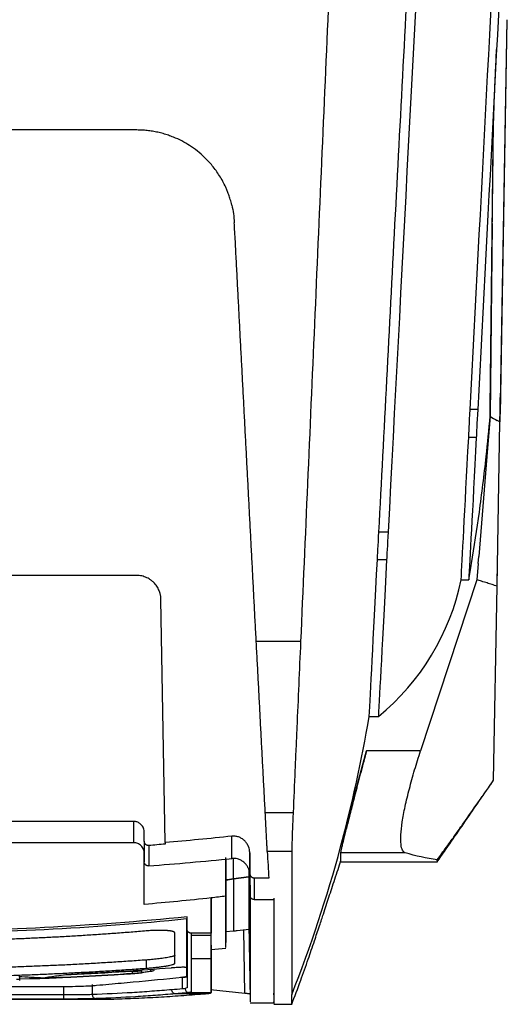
# Model space of a CAD drawing. Header units: millimetres. Extents: x -0.44 to 1.31, y -0.87 to 1.29.
# Tile 137 of 182: x 0.3 to 0.36, y 0.53 to 0.66. Entities that reach past the tile are written whole.
import ezdxf

# ---------------------------------------------------------------- set-up
doc = ezdxf.new("R2010")
doc.units = ezdxf.units.MM

msp = doc.modelspace()

# ---------------------------------------------------------------- linework, layer by layer
at = {"color": 7, "linetype": 'Continuous', "lineweight": 25}
for p, q in [((0.35679, 0.65524), (0.35593, 0.60587)), ((0.35679, 0.65524), (0.35595, 0.60683)), ((0.35475, 0.60763), (0.35511, 0.6399)), ((0.35495, 0.62531), (0.3551, 0.63893)), ((0.355, 0.63023), (0.35474, 0.60657)), ((0.35321, 0.6074), (0.35228, 0.6074)), ((0.35474, 0.60657), (0.35434, 0.60164)), ((0.35558, 0.58571), (0.35593, 0.60587)), ((0.35593, 0.60571), (0.35593, 0.60571)), ((0.35591, 0.60471), (0.35591, 0.60471)), ((0.35303, 0.60396), (0.3521, 0.60396)), ((0.35434, 0.60164), (0.35335, 0.58935)), ((0.34108, 0.59239), (0.34221, 0.59239)), ((0.3409, 0.58899), (0.34203, 0.58899)), ((0.35328, 0.58848), (0.35335, 0.58935)), ((0.35328, 0.58848), (0.35311, 0.58648)), ((0.35559, 0.5865), (0.35562, 0.58804)), ((0.31133, 0.58703), (0.25363, 0.58703)), ((0.35311, 0.58648), (0.3462, 0.56549)), ((0.35118, 0.58648), (0.35211, 0.58648)), ((0.35516, 0.56189), (0.35558, 0.58571)), ((0.31485, 0.55424), (0.31433, 0.58408)), ((0.33147, 0.5789), (0.32603, 0.5789)), ((0.33989, 0.56971), (0.34102, 0.56971)), ((0.33638, 0.5537), (0.33956, 0.56549)), ((0.3462, 0.56549), (0.33956, 0.56549)), ((0.32713, 0.55793), (0.33055, 0.55793)), ((0.311, 0.55683), (0.25396, 0.55683)), ((0.311, 0.55421), (0.311, 0.55683)), ((0.31228, 0.5544), (0.31228, 0.5555)), ((0.311, 0.55421), (0.25396, 0.55421)), ((0.31228, 0.55153), (0.31228, 0.55293)), ((0.33038, 0.55313), (0.32738, 0.55313)), ((0.33638, 0.55298), (0.33638, 0.55189)), ((0.34432, 0.55298), (0.33638, 0.55298)), ((0.33638, 0.55189), (0.34826, 0.55189)), ((0.34825, 0.55201), (0.34825, 0.55213)), ((0.3251, 0.55003), (0.32324, 0.5498)), ((0.32324, 0.5498), (0.3251, 0.55003)), ((0.32511, 0.55091), (0.3251, 0.55003)), ((0.32523, 0.55031), (0.32527, 0.54775)), ((0.32228, 0.54969), (0.32228, 0.54965)), ((0.32755, 0.54987), (0.32577, 0.54987)), ((0.32527, 0.54773), (0.32528, 0.54741)), ((0.32048, 0.54745), (0.32048, 0.54311)), ((0.32577, 0.54725), (0.32818, 0.54725)), ((0.31753, 0.54362), (0.31753, 0.54513)), ((0.31753, 0.54486), (0.31748, 0.54486)), ((0.31748, 0.54486), (0.31753, 0.54486)), ((0.32228, 0.54401), (0.32228, 0.54199)), ((0.32512, 0.54419), (0.32528, 0.53501)), ((0.32048, 0.54311), (0.31803, 0.54311)), ((0.31803, 0.54286), (0.32048, 0.54286)), ((0.32228, 0.54331), (0.32325, 0.54339)), ((0.32048, 0.54164), (0.32048, 0.54164)), ((0.32048, 0.54164), (0.32048, 0.53582)), ((0.32048, 0.54112), (0.32229, 0.54128)), ((0.31253, 0.53982), (0.31253, 0.53882)), ((0.31803, 0.54), (0.32048, 0.54)), ((0.31084, 0.53816), (0.31084, 0.53843)), ((0.31195, 0.53852), (0.31195, 0.53827)), ((0.31308, 0.53845), (0.31308, 0.5387)), ((0.29699, 0.53731), (0.29699, 0.53776)), ((0.2991, 0.53765), (0.29841, 0.53757)), ((0.3059, 0.5368), (0.3059, 0.53558)), ((0.31699, 0.5377), (0.31673, 0.53767)), ((0.31699, 0.53628), (0.31699, 0.5377)), ((0.30239, 0.53553), (0.26257, 0.53553)), ((0.30239, 0.53503), (0.30239, 0.53553)), ((0.31952, 0.53567), (0.3161, 0.53567)), ((0.31753, 0.5364), (0.3175, 0.53639)), ((0.31775, 0.53582), (0.32048, 0.53582)), ((0.32464, 0.53573), (0.3204, 0.53615)), ((0.32048, 0.53582), (0.32048, 0.53582)), ((0.32818, 0.53556), (0.32818, 0.53577)), ((0.32818, 0.5356), (0.32818, 0.53541)), ((0.25928, 0.535), (0.30568, 0.535)), ((0.30239, 0.53503), (0.26257, 0.53503)), ((0.32528, 0.53458), (0.32818, 0.53458)), ((0.32818, 0.53439), (0.33043, 0.53439))]:
    msp.add_line(p, q, dxfattribs=at)
at = {"color": 250, "linetype": 'Continuous', "lineweight": 25}
for p, q in [((0.32464, 0.53573), (0.32452, 0.54354)), ((0.29999, 0.53754), (0.29699, 0.53748)), ((0.2983, 0.53757), (0.299, 0.53766)), ((0.30239, 0.53553), (0.30239, 0.53655)), ((0.3175, 0.53639), (0.31728, 0.53632))]:
    msp.add_line(p, q, dxfattribs=at)
at = {"color": 250, "linetype": 'Continuous', "lineweight": 25, "flags": 128}
msp.add_lwpolyline([(0.32324, 0.5498), (0.32324, 0.5502), (0.32324, 0.55066), (0.32324, 0.55117), (0.32324, 0.55174), (0.32323, 0.55226)], dxfattribs=at)
at = {"color": 7, "linetype": 'Continuous', "lineweight": 25}
msp.add_arc((0.30637, 0.53555), 0.000476, 176.906, 264.8941, dxfattribs=at)
for points in [[(0.34726, 0.68889), (0.34552, 0.65561), (0.34382, 0.6231), (0.34221, 0.59239)], [(0.35228, 0.6074), (0.35359, 0.6325), (0.35498, 0.65897), (0.3564, 0.68606)], [(0.35733, 0.68606), (0.35591, 0.65897), (0.35453, 0.6325), (0.35321, 0.6074)], [(0.32339, 0.6292), (0.32337, 0.62958), (0.32335, 0.62996), (0.32333, 0.63033)], [(0.3521, 0.60396), (0.35212, 0.60443), (0.35219, 0.6057), (0.35228, 0.6074)], [(0.35321, 0.6074), (0.35312, 0.6057), (0.35305, 0.60443), (0.35303, 0.60396)], [(0.35425, 0.60164), (0.35443, 0.60328), (0.35459, 0.60492), (0.35474, 0.60657)], [(0.35474, 0.60657), (0.35474, 0.60657), (0.35474, 0.60658), (0.35474, 0.60659)], [(0.35474, 0.60657), (0.35502, 0.60638), (0.35531, 0.60621), (0.35559, 0.60605)], [(0.35118, 0.58648), (0.35131, 0.58888), (0.35161, 0.59473), (0.3521, 0.60396)], [(0.35303, 0.60396), (0.35255, 0.59473), (0.35224, 0.58888), (0.35211, 0.58648)], [(0.35341, 0.59479), (0.35372, 0.59707), (0.354, 0.59935), (0.35425, 0.60164)], [(0.35245, 0.58848), (0.3528, 0.59058), (0.35312, 0.59269), (0.35341, 0.59479)], [(0.3409, 0.58899), (0.34092, 0.58944), (0.34099, 0.59071), (0.34108, 0.59239)], [(0.34221, 0.59239), (0.34212, 0.5907), (0.34205, 0.58944), (0.34203, 0.58899)], [(0.33989, 0.56971), (0.34004, 0.5725), (0.34038, 0.57895), (0.3409, 0.58899)], [(0.34203, 0.58899), (0.3415, 0.57895), (0.34116, 0.5725), (0.34102, 0.56971)], [(0.35211, 0.58648), (0.35223, 0.58715), (0.35234, 0.58781), (0.35245, 0.58848)], [(0.34102, 0.56971), (0.34623, 0.574), (0.34982, 0.57991), (0.35118, 0.58648)], [(0.33638, 0.5537), (0.3378, 0.55897), (0.33898, 0.56431), (0.33989, 0.56971)], [(0.32303, 0.55502), (0.32031, 0.55473), (0.31758, 0.55447), (0.31485, 0.55424)], [(0.32303, 0.55228), (0.32303, 0.55315), (0.32303, 0.55406), (0.32303, 0.55502)], [(0.31228, 0.5544), (0.31228, 0.55352), (0.31228, 0.55268), (0.31228, 0.55188)], [(0.31485, 0.55405), (0.31418, 0.55399), (0.3135, 0.55393), (0.31282, 0.55388)], [(0.31282, 0.55388), (0.31282, 0.553), (0.31282, 0.55217), (0.31282, 0.55138)], [(0.31485, 0.55424), (0.31485, 0.55418), (0.31485, 0.55411), (0.31485, 0.55405)], [(0.33038, 0.53556), (0.33272, 0.5415), (0.33472, 0.54755), (0.33638, 0.5537)], [(0.32228, 0.54766), (0.32228, 0.54865), (0.32228, 0.55024), (0.32228, 0.5524)], [(0.32527, 0.55039), (0.32525, 0.55125), (0.32524, 0.55211), (0.32523, 0.55296)], [(0.32523, 0.55296), (0.32523, 0.55203), (0.32523, 0.55115), (0.32523, 0.55031)], [(0.32738, 0.55313), (0.32744, 0.55199), (0.3275, 0.55091), (0.32755, 0.54987)], [(0.34825, 0.55213), (0.3469, 0.55231), (0.34559, 0.55259), (0.34432, 0.55298)], [(0.31282, 0.55138), (0.31622, 0.55164), (0.31963, 0.55194), (0.32303, 0.55228)], [(0.32527, 0.54775), (0.32527, 0.54859), (0.32527, 0.54947), (0.32527, 0.55039)], [(0.32228, 0.54969), (0.3226, 0.54973), (0.32292, 0.54977), (0.32324, 0.5498)], [(0.32228, 0.54965), (0.3226, 0.54969), (0.32292, 0.54973), (0.32324, 0.54977)], [(0.32577, 0.54987), (0.32577, 0.54896), (0.32577, 0.54808), (0.32577, 0.54725)], [(0.32228, 0.54766), (0.32168, 0.54759), (0.32108, 0.54752), (0.32048, 0.54745)], [(0.32048, 0.54745), (0.31775, 0.54715), (0.31502, 0.54688), (0.31228, 0.54665)], [(0.32048, 0.54498), (0.32048, 0.5457), (0.32048, 0.54653), (0.32048, 0.54745)], [(0.31748, 0.54486), (0.31748, 0.54223), (0.31748, 0.54027), (0.31748, 0.539)], [(0.31753, 0.54335), (0.31753, 0.54228), (0.31753, 0.54133), (0.31753, 0.54049)], [(0.31803, 0.54311), (0.31803, 0.54303), (0.31803, 0.54294), (0.31803, 0.54286)], [(0.31803, 0.54286), (0.31803, 0.54179), (0.31803, 0.54084), (0.31803, 0.54)], [(0.32048, 0.54286), (0.32048, 0.54294), (0.32048, 0.54303), (0.32048, 0.54311)], [(0.32048, 0.54), (0.32048, 0.54084), (0.32048, 0.54179), (0.32048, 0.54286)], [(0.31753, 0.54049), (0.31753, 0.53856), (0.31753, 0.53722), (0.31753, 0.5364)], [(0.31803, 0.54), (0.31803, 0.53806), (0.31803, 0.53672), (0.31803, 0.5359)], [(0.32048, 0.53582), (0.32048, 0.53663), (0.32048, 0.538), (0.32048, 0.54)], [(0.31086, 0.53816), (0.30681, 0.53789), (0.30276, 0.53769), (0.29871, 0.53754)], [(0.30158, 0.53786), (0.30102, 0.53778), (0.30047, 0.53769), (0.29991, 0.53761)], [(0.31086, 0.53816), (0.31086, 0.53816), (0.31086, 0.53816), (0.31086, 0.53816)], [(0.31195, 0.53827), (0.31233, 0.53833), (0.31271, 0.53839), (0.31308, 0.53845)], [(0.31322, 0.53846), (0.31285, 0.53839), (0.31247, 0.53833), (0.31209, 0.53828)], [(0.31349, 0.53853), (0.3135, 0.53851), (0.3134, 0.53848), (0.31322, 0.53846)], [(0.31748, 0.539), (0.31748, 0.53897), (0.31748, 0.53893), (0.31748, 0.5389)], [(0.31748, 0.5389), (0.31748, 0.5389), (0.31748, 0.5389), (0.31748, 0.5389)], [(0.31748, 0.5389), (0.31748, 0.53874), (0.31748, 0.53859), (0.31748, 0.53845)], [(0.29991, 0.53761), (0.2989, 0.53766), (0.29789, 0.53771), (0.29688, 0.53777)], [(0.29841, 0.53757), (0.29837, 0.53756), (0.29835, 0.53756), (0.29835, 0.53755)], [(0.29871, 0.53754), (0.29871, 0.53754), (0.29871, 0.53754), (0.29871, 0.53754)], [(0.31699, 0.53628), (0.31655, 0.53624), (0.31611, 0.5362), (0.31567, 0.53617)], [(0.31728, 0.53632), (0.3172, 0.53631), (0.31711, 0.53629), (0.31699, 0.53628)], [(0.31803, 0.5359), (0.31803, 0.53587), (0.31794, 0.53585), (0.31775, 0.53582)], [(0.31952, 0.53567), (0.31964, 0.53568), (0.31974, 0.53569), (0.31981, 0.53569)]]:
    msp.add_open_spline(points, degree=3, dxfattribs=at)
for points, knots in [([(0.34108, 0.59239), (0.3414, 0.59855), (0.34173, 0.60479), (0.34239, 0.61739), (0.34272, 0.62374), (0.34339, 0.63655), (0.34373, 0.64302), (0.34442, 0.65605), (0.34476, 0.66262), (0.34511, 0.66923)], [0, 0, 0, 0, 0.25, 0.25, 0.5, 0.5, 0.75, 0.75, 1, 1, 1, 1]), ([(0.33491, 0.65771), (0.33432, 0.64433), (0.33374, 0.63106), (0.3326, 0.60477), (0.33203, 0.59175), (0.33147, 0.5789)], [0, 0, 0, 0, 0.5, 0.5, 1, 1, 1, 1]), ([(0.3551, 0.63887), (0.35511, 0.63954), (0.35512, 0.64076), (0.35516, 0.64249), (0.3552, 0.64381), (0.35524, 0.64507), (0.3553, 0.64662), (0.35539, 0.64884), (0.35548, 0.6506), (0.35553, 0.65159)], [0, 0, 0, 0, 0.181795, 0.326212, 0.430584, 0.501408, 0.622122, 0.787254, 1, 1, 1, 1]), ([(0.31135, 0.64171), (0.3092, 0.64171), (0.305, 0.64171), (0.29883, 0.64171), (0.29293, 0.64171), (0.28495, 0.64171), (0.27503, 0.64171), (0.26288, 0.64171), (0.25093, 0.64171), (0.24083, 0.64171), (0.23281, 0.64171), (0.22673, 0.64171), (0.22073, 0.64171), (0.21675, 0.64171), (0.21478, 0.64171)], [0, 0, 0, 0, 0.066784, 0.130713, 0.191786, 0.250005, 0.37869, 0.500012, 0.627561, 0.750005, 0.813668, 0.876554, 0.938664, 1, 1, 1, 1]), ([(0.32302, 0.63249), (0.32299, 0.63261), (0.32294, 0.63284), (0.32284, 0.63317), (0.32275, 0.63347), (0.32265, 0.63376), (0.32255, 0.63402), (0.32246, 0.63425), (0.32236, 0.63447), (0.32209, 0.6351), (0.32156, 0.63608), (0.32068, 0.63731), (0.31949, 0.63859), (0.31792, 0.63983), (0.31636, 0.64065), (0.31524, 0.64106), (0.3146, 0.64126), (0.31395, 0.64143), (0.3133, 0.64155), (0.31265, 0.64164), (0.312, 0.6417), (0.31157, 0.6417), (0.31135, 0.64171)], [0, 0, 0, 0, 0.023063, 0.044764, 0.0651, 0.084073, 0.101683, 0.117929, 0.132812, 0.146331, 0.248282, 0.343083, 0.43075, 0.577124, 0.714851, 0.756756, 0.798261, 0.839371, 0.880093, 0.920433, 0.9604, 1, 1, 1, 1]), ([(0.32302, 0.63249), (0.32311, 0.63214), (0.32318, 0.63178), (0.32328, 0.63106), (0.32331, 0.6307), (0.32333, 0.63033)], [0, 0, 0, 0, 0.5, 0.5, 1, 1, 1, 1]), ([(0.32603, 0.5789), (0.32599, 0.57969), (0.3259, 0.58128), (0.32578, 0.58367), (0.32565, 0.58605), (0.32553, 0.58844), (0.3254, 0.59083), (0.32528, 0.59322), (0.32515, 0.59561), (0.32503, 0.598), (0.3249, 0.60039), (0.32478, 0.60279), (0.32465, 0.60518), (0.32453, 0.60758), (0.3244, 0.60998), (0.32428, 0.61238), (0.32415, 0.61478), (0.32402, 0.61718), (0.3239, 0.61958), (0.32377, 0.62198), (0.32365, 0.62439), (0.32352, 0.6268), (0.32344, 0.6284), (0.32339, 0.6292)], [0, 0, 0, 0, 0.048038, 0.096029, 0.143974, 0.191874, 0.239729, 0.28754, 0.335309, 0.383035, 0.430719, 0.478363, 0.525968, 0.573533, 0.62106, 0.66855, 0.716003, 0.763421, 0.810803, 0.858151, 0.905466, 0.952749, 1, 1, 1, 1]), ([(0.35474, 0.60659), (0.35475, 0.60757), (0.35478, 0.61041), (0.35483, 0.61529), (0.35486, 0.61807), (0.35488, 0.61905), (0.35489, 0.6206), (0.3549, 0.6212), (0.35491, 0.62182), (0.35491, 0.62196), (0.35491, 0.62203), (0.35491, 0.62229), (0.35492, 0.62302), (0.35493, 0.6243), (0.35495, 0.62531)], [0, 0, 0, 0, 0.5, 0.75, 0.75, 0.875, 0.875, 0.9375, 0.945313, 0.945313, 0.953125, 0.953125, 0.96875, 1, 1, 1, 1]), ([(0.35591, 0.60485), (0.35591, 0.60485), (0.35591, 0.60484), (0.35594, 0.60616), (0.35597, 0.60811), (0.35599, 0.60909)], [0, 0, 0, 0, 0.242537, 0.621226, 1, 1, 1, 1]), ([(0.35593, 0.60587), (0.35588, 0.6059), (0.35576, 0.60596), (0.35565, 0.60602), (0.35559, 0.60605)], [0, 0, 0, 0, 0.499997, 1, 1, 1, 1]), ([(0.35592, 0.60522), (0.35592, 0.60522), (0.35592, 0.60542), (0.35593, 0.60576), (0.35593, 0.60599), (0.35594, 0.60611)], [0, 0, 0, 0, 0.000247, 0.495539, 1, 1, 1, 1]), ([(0.31433, 0.58408), (0.31433, 0.58414), (0.31432, 0.58425), (0.31431, 0.58442), (0.31428, 0.58457), (0.31425, 0.58472), (0.31422, 0.58485), (0.31418, 0.58496), (0.31414, 0.58507), (0.31404, 0.58534), (0.31383, 0.58572), (0.3135, 0.58612), (0.31318, 0.5864), (0.31289, 0.5866), (0.3126, 0.58676), (0.31229, 0.58688), (0.31197, 0.58697), (0.31165, 0.58702), (0.31144, 0.58703), (0.31133, 0.58703)], [0, 0, 0, 0, 0.038254, 0.074223, 0.107906, 0.139303, 0.168414, 0.195239, 0.219778, 0.242031, 0.378858, 0.502325, 0.576969, 0.650396, 0.722626, 0.793679, 0.863576, 0.932342, 1, 1, 1, 1]), ([(0.35558, 0.58571), (0.35538, 0.58577), (0.35497, 0.58591), (0.35434, 0.58611), (0.35372, 0.5863), (0.35331, 0.58642), (0.35311, 0.58648)], [0, 0, 0, 0, 0.2500006, 0.500001, 0.7676009, 1, 1, 1, 1]), ([(0.32713, 0.55793), (0.32709, 0.5587), (0.32701, 0.56025), (0.32689, 0.56256), (0.32676, 0.56489), (0.32664, 0.56721), (0.32652, 0.56954), (0.3264, 0.57188), (0.32628, 0.57421), (0.32615, 0.57655), (0.32607, 0.57812), (0.32603, 0.5789)], [0, 0, 0, 0, 0.111119, 0.222231, 0.333339, 0.444443, 0.555548, 0.666653, 0.777762, 0.888877, 1, 1, 1, 1]), ([(0.33147, 0.5789), (0.33131, 0.57538), (0.33116, 0.57187), (0.33097, 0.5675), (0.33093, 0.56663), (0.33085, 0.56488), (0.33074, 0.56226), (0.33062, 0.55965), (0.33055, 0.55793)], [0, 0, 0, 0, 0.5, 0.5, 0.625, 0.625, 0.75, 1, 1, 1, 1]), ([(0.33956, 0.56549), (0.33953, 0.56536), (0.33946, 0.56511), (0.33936, 0.56473), (0.33926, 0.56436), (0.33916, 0.564), (0.33907, 0.56364), (0.33898, 0.56329), (0.33889, 0.56295), (0.3388, 0.56262), (0.33871, 0.5623), (0.33863, 0.56198), (0.33855, 0.56167), (0.33847, 0.56137), (0.33839, 0.56107), (0.33814, 0.56012), (0.33776, 0.55863), (0.33728, 0.55676), (0.33689, 0.55523), (0.33667, 0.55433), (0.33656, 0.55384), (0.3365, 0.55361), (0.33646, 0.55341), (0.33642, 0.55325), (0.3364, 0.55312), (0.33638, 0.55303), (0.33638, 0.553), (0.33638, 0.55298)], [0, 0, 0, 0, 0.019583, 0.038902, 0.057954, 0.076742, 0.095265, 0.113522, 0.131515, 0.149243, 0.166706, 0.183905, 0.200839, 0.217509, 0.233915, 0.250057, 0.37875, 0.499751, 0.627162, 0.749502, 0.785964, 0.822189, 0.858186, 0.893959, 0.929514, 0.964859, 1, 1, 1, 1]), ([(0.34432, 0.55298), (0.34418, 0.55303), (0.34407, 0.55313), (0.34389, 0.55347), (0.34383, 0.55372), (0.34376, 0.55435), (0.34376, 0.55474), (0.34381, 0.55566), (0.34387, 0.55618), (0.34404, 0.55736), (0.34416, 0.558), (0.34445, 0.55937), (0.34463, 0.5601), (0.34502, 0.5616), (0.34523, 0.56238), (0.3457, 0.56393), (0.34594, 0.56472), (0.3462, 0.56549)], [0, 0, 0, 0, 0.125, 0.125, 0.25, 0.25, 0.375, 0.375, 0.5, 0.5, 0.625, 0.625, 0.75, 0.75, 0.875, 0.875, 1, 1, 1, 1]), ([(0.34825, 0.55189), (0.34941, 0.55356), (0.35171, 0.55689), (0.35401, 0.56023), (0.35516, 0.56189)], [0, 0, 0, 0, 0.500307, 1, 1, 1, 1]), ([(0.34825, 0.55213), (0.34844, 0.55238), (0.34881, 0.55289), (0.34938, 0.55369), (0.35005, 0.55462), (0.35082, 0.5557), (0.35197, 0.55734), (0.35314, 0.559), (0.3543, 0.56066), (0.35488, 0.56148), (0.35516, 0.56189)], [0, 0, 0, 0, 0.080817, 0.164149, 0.249998, 0.371104, 0.499995, 0.749997, 0.874998, 1, 1, 1, 1]), ([(0.32738, 0.55313), (0.32738, 0.55315), (0.32738, 0.55319), (0.32737, 0.55326), (0.32737, 0.55334), (0.32736, 0.55343), (0.32736, 0.55352), (0.32735, 0.55363), (0.32734, 0.55385), (0.32732, 0.55421), (0.32729, 0.5548), (0.32726, 0.55548), (0.32722, 0.55612), (0.3272, 0.55665), (0.32717, 0.55707), (0.32715, 0.55749), (0.32714, 0.55778), (0.32713, 0.55793)], [0, 0, 0, 0, 0.035258, 0.070419, 0.105524, 0.140614, 0.175732, 0.210919, 0.246215, 0.37296, 0.49986, 0.626644, 0.753588, 0.81527, 0.876751, 0.938254, 1, 1, 1, 1]), ([(0.33055, 0.55793), (0.33055, 0.5579), (0.33054, 0.55777), (0.33053, 0.55747), (0.33051, 0.55699), (0.33048, 0.55634), (0.33045, 0.55558), (0.33042, 0.55468), (0.3304, 0.55391), (0.33038, 0.55343), (0.33038, 0.55323), (0.33038, 0.55315), (0.33038, 0.55313)], [0, 0, 0, 0, 0.0139351, 0.0556442, 0.1250543, 0.2223715, 0.34774, 0.5009112, 0.7142926, 0.8683064, 0.9636201, 1, 1, 1, 1]), ([(0.31228, 0.5555), (0.31228, 0.55552), (0.31228, 0.5556), (0.31226, 0.55577), (0.31219, 0.556), (0.31207, 0.55624), (0.31192, 0.55643), (0.31176, 0.55658), (0.31158, 0.55669), (0.31139, 0.55677), (0.31119, 0.55682), (0.31106, 0.55683), (0.311, 0.55683)], [0, 0, 0, 0, 0.03279, 0.114652, 0.250512, 0.387192, 0.500175, 0.607039, 0.711452, 0.812291, 0.908672, 1, 1, 1, 1]), ([(0.32523, 0.55296), (0.32522, 0.553), (0.32522, 0.55309), (0.32521, 0.55323), (0.32517, 0.55343), (0.32512, 0.55362), (0.32501, 0.55389), (0.32486, 0.55417), (0.32458, 0.5545), (0.32425, 0.55475), (0.32393, 0.55491), (0.32366, 0.55499), (0.32345, 0.55502), (0.32324, 0.55504), (0.3231, 0.55503), (0.32303, 0.55502)], [0, 0, 0, 0, 0.035736, 0.077312, 0.125016, 0.216875, 0.249786, 0.386404, 0.499827, 0.629242, 0.749594, 0.812802, 0.875825, 0.938329, 1, 1, 1, 1]), ([(0.31228, 0.55293), (0.31228, 0.55296), (0.31228, 0.55303), (0.31227, 0.55312), (0.31225, 0.55322), (0.31222, 0.55331), (0.31217, 0.55345), (0.31208, 0.55364), (0.31191, 0.55384), (0.31171, 0.55401), (0.31148, 0.55412), (0.31124, 0.5542), (0.31108, 0.55421), (0.311, 0.55421)], [0, 0, 0, 0, 0.048248, 0.096121, 0.143895, 0.191846, 0.240247, 0.369961, 0.500169, 0.629854, 0.760075, 0.879897, 1, 1, 1, 1]), ([(0.31282, 0.55388), (0.31279, 0.55388), (0.31275, 0.55388), (0.31268, 0.55389), (0.31262, 0.5539), (0.31255, 0.55393), (0.31249, 0.55397), (0.31243, 0.55403), (0.31237, 0.5541), (0.31231, 0.55421), (0.31228, 0.55432), (0.31228, 0.55439), (0.31228, 0.5544)], [0, 0, 0, 0, 0.0761914, 0.1558793, 0.2387205, 0.3242077, 0.4117067, 0.5005089, 0.6128184, 0.749485, 0.933874, 1, 1, 1, 1]), ([(0.33038, 0.55313), (0.33038, 0.55254), (0.33038, 0.55197), (0.33038, 0.55086), (0.33038, 0.54923), (0.33038, 0.54571), (0.33038, 0.53982), (0.33038, 0.53674), (0.33038, 0.53556)], [0, 0, 0, 0, 0.0625, 0.0625, 0.125, 0.25, 0.5, 1, 1, 1, 1]), ([(0.31282, 0.55138), (0.31279, 0.55138), (0.31275, 0.55137), (0.31268, 0.55138), (0.3126, 0.55141), (0.31252, 0.55145), (0.31244, 0.55151), (0.31237, 0.55159), (0.31232, 0.55168), (0.31228, 0.55178), (0.31228, 0.55185), (0.31228, 0.55188)], [0, 0, 0, 0, 0.081872, 0.164947, 0.250811, 0.37316, 0.499916, 0.620791, 0.749083, 0.873805, 1, 1, 1, 1]), ([(0.31228, 0.54665), (0.31228, 0.54671), (0.31228, 0.54683), (0.31228, 0.54702), (0.31228, 0.54722), (0.31228, 0.54743), (0.31228, 0.54766), (0.31228, 0.54789), (0.31228, 0.54813), (0.31228, 0.54839), (0.31228, 0.54866), (0.31228, 0.54893), (0.31228, 0.54922), (0.31228, 0.54952), (0.31228, 0.54983), (0.31228, 0.55015), (0.31228, 0.55048), (0.31228, 0.55082), (0.31228, 0.55117), (0.31228, 0.55141), (0.31228, 0.55153)], [0, 0, 0, 0, 0.0559755, 0.1118975, 0.1677669, 0.2235844, 0.2793507, 0.3350666, 0.3907329, 0.4463502, 0.5019194, 0.5574411, 0.6129162, 0.6683454, 0.7237295, 0.7790693, 0.8343654, 0.8896188, 0.94483, 1, 1, 1, 1]), ([(0.32228, 0.55222), (0.32228, 0.55185), (0.32228, 0.55077), (0.32228, 0.55012), (0.32228, 0.54969)], [0, 0, 0, 0, 0.340151, 1, 1, 1, 1]), ([(0.32523, 0.55031), (0.32522, 0.55035), (0.32522, 0.55045), (0.3252, 0.55058), (0.32518, 0.55072), (0.32514, 0.55085), (0.3251, 0.55098), (0.32501, 0.5512), (0.32485, 0.55148), (0.32457, 0.55179), (0.32423, 0.55204), (0.32389, 0.55219), (0.32358, 0.55227), (0.3233, 0.5523), (0.32312, 0.55229), (0.32303, 0.55228)], [0, 0, 0, 0, 0.0420336, 0.0836834, 0.1251419, 0.1666043, 0.2082654, 0.2503177, 0.3751058, 0.4999304, 0.6246614, 0.7494518, 0.8331998, 0.9161572, 1, 1, 1, 1]), ([(0.33038, 0.53439), (0.33075, 0.53536), (0.33142, 0.53714), (0.33234, 0.53973), (0.3331, 0.54196), (0.33366, 0.54364), (0.33404, 0.54477), (0.33435, 0.54571), (0.33464, 0.54661), (0.33497, 0.54762), (0.33532, 0.54869), (0.33569, 0.54982), (0.33607, 0.55096), (0.33631, 0.55167), (0.33642, 0.55202)], [0, 0, 0, 0, 0.139369, 0.255704, 0.348133, 0.418475, 0.447443, 0.474206, 0.529434, 0.596896, 0.678265, 0.774364, 0.887907, 1, 1, 1, 1]), ([(0.3251, 0.55003), (0.3251, 0.54972), (0.3251, 0.54916), (0.32511, 0.54842), (0.32511, 0.54776), (0.32511, 0.54714), (0.32511, 0.54655), (0.32512, 0.54602), (0.32512, 0.54526), (0.32512, 0.54458), (0.32512, 0.54429), (0.32512, 0.54419)], [0, 0, 0, 0, 0.101625, 0.190739, 0.271251, 0.361591, 0.452057, 0.542518, 0.632862, 0.881528, 1, 1, 1, 1]), ([(0.32577, 0.54987), (0.32575, 0.54987), (0.32571, 0.54988), (0.32564, 0.54989), (0.32558, 0.54991), (0.32552, 0.54994), (0.32546, 0.54998), (0.32541, 0.55003), (0.32535, 0.55011), (0.32529, 0.55023), (0.32528, 0.55033), (0.32527, 0.55039)], [0, 0, 0, 0, 0.075827, 0.15521, 0.237876, 0.323405, 0.411258, 0.500811, 0.605463, 0.776095, 1, 1, 1, 1]), ([(0.32228, 0.54965), (0.32228, 0.54877), (0.32228, 0.547), (0.32228, 0.54513), (0.32228, 0.54389), (0.32228, 0.5433), (0.32228, 0.54334), (0.32228, 0.54335)], [0, 0, 0, 0, 0.225647, 0.451278, 0.676928, 0.902608, 1, 1, 1, 1]), ([(0.32228, 0.54135), (0.32228, 0.54137), (0.32228, 0.5414), (0.32228, 0.54253), (0.32228, 0.5445), (0.32228, 0.54661), (0.32228, 0.54766)], [0, 0, 0, 0, 0.195015, 0.463419, 0.731667, 1, 1, 1, 1]), ([(0.32577, 0.54725), (0.32575, 0.54725), (0.32571, 0.54725), (0.32564, 0.54727), (0.32557, 0.54729), (0.32549, 0.54733), (0.32542, 0.54739), (0.32536, 0.54747), (0.32531, 0.54756), (0.32528, 0.54765), (0.32527, 0.54771), (0.32527, 0.54775)], [0, 0, 0, 0, 0.0818962, 0.1649812, 0.2506647, 0.3728887, 0.4998008, 0.6208471, 0.7491129, 0.8737229, 1, 1, 1, 1]), ([(0.32528, 0.54741), (0.32528, 0.5457), (0.32528, 0.54228), (0.32528, 0.53861), (0.32528, 0.53607), (0.32528, 0.53472), (0.32528, 0.53471), (0.32528, 0.53471)], [0, 0, 0, 0, 0.213713, 0.427426, 0.641139, 0.854853, 1, 1, 1, 1]), ([(0.32818, 0.54741), (0.32818, 0.54593), (0.32818, 0.54457), (0.32818, 0.54211), (0.32818, 0.54101), (0.32818, 0.5381), (0.32818, 0.53668), (0.32818, 0.53577)], [0, 0, 0, 0, 0.25, 0.25, 0.5, 0.5, 1, 1, 1, 1]), ([(0.32818, 0.54725), (0.32818, 0.54576), (0.32818, 0.54439), (0.32818, 0.54193), (0.32818, 0.54082), (0.32818, 0.5379), (0.32818, 0.53647), (0.32818, 0.53556)], [0, 0, 0, 0, 0.25, 0.25, 0.5, 0.5, 1, 1, 1, 1]), ([(0.31753, 0.54513), (0.30589, 0.54395), (0.29418, 0.54336), (0.27078, 0.54336), (0.25907, 0.54395), (0.24743, 0.54513)], [0, 0, 0, 0, 0.5, 0.5, 1, 1, 1, 1]), ([(0.31748, 0.54486), (0.30585, 0.54369), (0.29417, 0.5431), (0.27079, 0.5431), (0.25911, 0.54369), (0.24748, 0.54486)], [0, 0, 0, 0, 0.5, 0.5, 1, 1, 1, 1]), ([(0.32048, 0.54164), (0.32048, 0.54168), (0.32048, 0.54175), (0.32048, 0.54188), (0.32048, 0.54201), (0.32048, 0.54216), (0.32048, 0.54231), (0.32048, 0.54248), (0.32048, 0.54265), (0.32048, 0.54284), (0.32048, 0.54304), (0.32048, 0.54324), (0.32048, 0.54346), (0.32048, 0.54369), (0.32048, 0.54392), (0.32048, 0.54417), (0.32048, 0.54443), (0.32048, 0.5447), (0.32048, 0.54488), (0.32048, 0.54498)], [0, 0, 0, 0, 0.058842, 0.117677, 0.176506, 0.23533, 0.294151, 0.352968, 0.411783, 0.470597, 0.52941, 0.588224, 0.647038, 0.705855, 0.764675, 0.823498, 0.882326, 0.94116, 1, 1, 1, 1]), ([(0.31253, 0.54339), (0.3119, 0.54334), (0.31065, 0.54324), (0.30878, 0.54309), (0.3069, 0.54296), (0.30503, 0.54284), (0.30315, 0.54272), (0.30127, 0.54262), (0.29939, 0.54253), (0.29752, 0.54244), (0.29564, 0.54237), (0.29376, 0.5423), (0.29188, 0.54225), (0.29, 0.54221), (0.28812, 0.54217), (0.28624, 0.54215), (0.28436, 0.54213), (0.2831, 0.54213), (0.28248, 0.54213)], [0, 0, 0, 0, 0.06253, 0.125048, 0.187555, 0.250054, 0.312547, 0.375034, 0.437517, 0.499999, 0.562481, 0.624965, 0.687452, 0.749944, 0.812444, 0.874951, 0.93747, 1, 1, 1, 1]), ([(0.31603, 0.54314), (0.31603, 0.54315), (0.31603, 0.54317), (0.31601, 0.5432), (0.31599, 0.54323), (0.31595, 0.54325), (0.31591, 0.54327), (0.31586, 0.5433), (0.3158, 0.54332), (0.31574, 0.54334), (0.31567, 0.54335), (0.31559, 0.54337), (0.31551, 0.54339), (0.31542, 0.5434), (0.31532, 0.54341), (0.31522, 0.54342), (0.31512, 0.54343), (0.31497, 0.54344), (0.31476, 0.54346), (0.31449, 0.54346), (0.31419, 0.54347), (0.31388, 0.54346), (0.31356, 0.54345), (0.31322, 0.54344), (0.31288, 0.54342), (0.31264, 0.5434), (0.31253, 0.54339)], [0, 0, 0, 0, 0.034358, 0.06812, 0.101386, 0.134252, 0.166873, 0.19921, 0.231177, 0.26269, 0.293687, 0.324225, 0.354378, 0.384216, 0.41381, 0.443086, 0.471945, 0.500297, 0.56171, 0.623544, 0.685858, 0.748098, 0.810471, 0.873402, 0.936559, 1, 1, 1, 1]), ([(0.31603, 0.53941), (0.31603, 0.53949), (0.31603, 0.53963), (0.31603, 0.53987), (0.31603, 0.54011), (0.31603, 0.54037), (0.31603, 0.54064), (0.31603, 0.54091), (0.31603, 0.5412), (0.31603, 0.5415), (0.31603, 0.5418), (0.31603, 0.54212), (0.31603, 0.54245), (0.31603, 0.54279), (0.31603, 0.54303), (0.31603, 0.54314)], [0, 0, 0, 0, 0.076915, 0.153825, 0.230732, 0.307638, 0.384544, 0.461452, 0.538364, 0.615281, 0.692204, 0.769137, 0.846079, 0.923033, 1, 1, 1, 1]), ([(0.31803, 0.54311), (0.31801, 0.54312), (0.31797, 0.54312), (0.31791, 0.54313), (0.31784, 0.54315), (0.31778, 0.54318), (0.31773, 0.54322), (0.31766, 0.54328), (0.31756, 0.54341), (0.31754, 0.54354), (0.31753, 0.54362)], [0, 0, 0, 0, 0.076858, 0.157121, 0.240369, 0.326051, 0.413498, 0.501958, 0.682639, 1, 1, 1, 1]), ([(0.32325, 0.54339), (0.3234, 0.54341), (0.32403, 0.54348), (0.32465, 0.54356), (0.32513, 0.54361)], [0, 0, 0, 0, 0.240143, 1, 1, 1, 1]), ([(0.32325, 0.54339), (0.32325, 0.54339), (0.32325, 0.54338), (0.32325, 0.54339), (0.32325, 0.5434)], [0, 0, 0, 0, 0.223119, 1, 1, 1, 1]), ([(0.31603, 0.54042), (0.31603, 0.54041), (0.31603, 0.5404), (0.31601, 0.54038), (0.31597, 0.54035), (0.31589, 0.54031), (0.31577, 0.54027), (0.31559, 0.54022), (0.31534, 0.54017), (0.31502, 0.54011), (0.31467, 0.54005), (0.3143, 0.54), (0.31392, 0.53995), (0.31355, 0.53991), (0.31319, 0.53988), (0.31285, 0.53985), (0.31263, 0.53983), (0.31253, 0.53982)], [0, 0, 0, 0, 0.0310548, 0.0710926, 0.1202237, 0.1783994, 0.2452001, 0.3210484, 0.4062211, 0.4998168, 0.5854845, 0.6661855, 0.742036, 0.8137106, 0.8804976, 0.9423692, 1, 1, 1, 1]), ([(0.31253, 0.53982), (0.31186, 0.53978), (0.31053, 0.53968), (0.30853, 0.53955), (0.30653, 0.53943), (0.30452, 0.53931), (0.30252, 0.53921), (0.30052, 0.53912), (0.29852, 0.53904), (0.29651, 0.53896), (0.29451, 0.5389), (0.2925, 0.53885), (0.2905, 0.5388), (0.2885, 0.53877), (0.28649, 0.53874), (0.28448, 0.53873), (0.28315, 0.53873), (0.28248, 0.53872)], [0, 0, 0, 0, 0.066688, 0.133366, 0.2000357, 0.2666987, 0.3333565, 0.4000107, 0.466663, 0.5333149, 0.5999679, 0.6666237, 0.7332839, 0.79995, 0.8666237, 0.9333065, 1, 1, 1, 1]), ([(0.31253, 0.53882), (0.31259, 0.53882), (0.31271, 0.53883), (0.31291, 0.53885), (0.3131, 0.53886), (0.31331, 0.53888), (0.31352, 0.5389), (0.31373, 0.53893), (0.31395, 0.53895), (0.31416, 0.53898), (0.31438, 0.53901), (0.3146, 0.53903), (0.31481, 0.53907), (0.31511, 0.53911), (0.31546, 0.53918), (0.31573, 0.53925), (0.31588, 0.5393), (0.31596, 0.53934), (0.31602, 0.53938), (0.31603, 0.5394), (0.31603, 0.53941)], [0, 0, 0, 0, 0.033254, 0.067871, 0.103931, 0.141563, 0.180962, 0.222034, 0.264595, 0.308504, 0.353908, 0.401052, 0.450011, 0.500393, 0.624849, 0.749947, 0.810687, 0.872746, 0.935859, 1, 1, 1, 1]), ([(0.28248, 0.53772), (0.28315, 0.53772), (0.28448, 0.53772), (0.28649, 0.53774), (0.28849, 0.53776), (0.2905, 0.5378), (0.2925, 0.53784), (0.29451, 0.53789), (0.29651, 0.53796), (0.29852, 0.53803), (0.30052, 0.53811), (0.30252, 0.53821), (0.30452, 0.53831), (0.30653, 0.53842), (0.30853, 0.53854), (0.31053, 0.53867), (0.31186, 0.53877), (0.31253, 0.53882)], [0, 0, 0, 0, 0.066692, 0.133374, 0.200047, 0.266712, 0.333372, 0.400027, 0.46668, 0.533332, 0.599985, 0.666639, 0.733298, 0.799961, 0.866632, 0.933311, 1, 1, 1, 1]), ([(0.31748, 0.53845), (0.31748, 0.53831), (0.31748, 0.53812), (0.31748, 0.53793), (0.31748, 0.53785), (0.31748, 0.53784), (0.31748, 0.53781), (0.31745, 0.53778), (0.31733, 0.53775), (0.31717, 0.53772), (0.31706, 0.5377), (0.31487, 0.53747), (0.31192, 0.53718), (0.30846, 0.53687), (0.30694, 0.53673), (0.3063, 0.53668), (0.30617, 0.53667), (0.30598, 0.53665), (0.30592, 0.53664), (0.30578, 0.53663), (0.30542, 0.53661), (0.30457, 0.53657), (0.3035, 0.53655), (0.30287, 0.53654), (0.30261, 0.53654), (0.30248, 0.53654), (0.3021, 0.53654), (0.3008, 0.53654), (0.29744, 0.53654), (0.29434, 0.53654), (0.29227, 0.53654)], [0, 0, 0, 0, 0.125, 0.1875, 0.1875, 0.203125, 0.203125, 0.21875, 0.234375, 0.234375, 0.25, 0.25, 0.5, 0.625, 0.6875, 0.6875, 0.703125, 0.703125, 0.710937, 0.710937, 0.71875, 0.75, 0.78125, 0.789062, 0.789062, 0.796875, 0.796875, 0.8125, 0.875, 1, 1, 1, 1]), ([(0.2987, 0.53755), (0.29937, 0.53757), (0.30072, 0.53762), (0.30275, 0.53771), (0.30477, 0.53781), (0.30679, 0.53792), (0.30882, 0.53804), (0.31017, 0.53812), (0.31084, 0.53816)], [0, 0, 0, 0, 0.166552, 0.333145, 0.499783, 0.666469, 0.833207, 1, 1, 1, 1]), ([(0.30404, 0.53808), (0.30356, 0.53806), (0.30308, 0.53803), (0.30223, 0.53795), (0.30186, 0.53791), (0.30158, 0.53786)], [0, 0, 0, 0, 0.5, 0.5, 1, 1, 1, 1]), ([(0.31558, 0.53884), (0.31366, 0.53869), (0.31078, 0.53848), (0.30741, 0.53827), (0.30572, 0.53818), (0.305, 0.53814), (0.30452, 0.53811), (0.30428, 0.5381), (0.30404, 0.53808)], [0, 0, 0, 0, 0.5, 0.75, 0.875, 0.9375, 0.9375, 1, 1, 1, 1]), ([(0.31084, 0.53843), (0.31106, 0.53844), (0.31128, 0.53846), (0.31166, 0.53849), (0.31183, 0.5385), (0.31195, 0.53852)], [0, 0, 0, 0, 0.5, 0.5, 1, 1, 1, 1]), ([(0.31084, 0.53816), (0.31088, 0.53817), (0.31095, 0.53817), (0.31106, 0.53818), (0.31117, 0.53819), (0.31127, 0.5382), (0.31137, 0.5382), (0.3115, 0.53822), (0.31165, 0.53823), (0.31182, 0.53825), (0.31191, 0.53827), (0.31195, 0.53827)], [0, 0, 0, 0, 0.084758, 0.168983, 0.252675, 0.335835, 0.418466, 0.500568, 0.667177, 0.833655, 1, 1, 1, 1]), ([(0.31209, 0.53828), (0.31202, 0.53827), (0.31194, 0.53826), (0.31176, 0.53823), (0.31166, 0.53822), (0.31134, 0.53819), (0.3111, 0.53817), (0.31086, 0.53816)], [0, 0, 0, 0, 0.25, 0.25, 0.5, 0.5, 1, 1, 1, 1]), ([(0.31308, 0.53845), (0.3131, 0.53845), (0.31315, 0.53846), (0.3132, 0.53847), (0.31324, 0.53848), (0.31328, 0.53849), (0.3133, 0.5385), (0.31332, 0.5385), (0.31333, 0.53851), (0.31333, 0.53851), (0.31333, 0.53852)], [0, 0, 0, 0, 0.145668, 0.28543, 0.419285, 0.547235, 0.66928, 0.785422, 0.895661, 1, 1, 1, 1]), ([(0.31748, 0.5389), (0.31747, 0.5389), (0.31746, 0.53891), (0.31743, 0.53891), (0.31739, 0.53892), (0.31735, 0.53892), (0.31729, 0.53892), (0.3172, 0.53893), (0.31703, 0.53893), (0.31669, 0.53892), (0.31629, 0.5389), (0.31593, 0.53887), (0.31572, 0.53885), (0.31562, 0.53885), (0.31558, 0.53884)], [0, 0, 0, 0, 0.042407, 0.084474, 0.126315, 0.168043, 0.209773, 0.251621, 0.372521, 0.502042, 0.751384, 0.875163, 0.953921, 1, 1, 1, 1]), ([(0.29871, 0.53754), (0.29862, 0.53754), (0.29852, 0.53753), (0.29837, 0.53753), (0.29831, 0.53753), (0.29822, 0.53754), (0.2982, 0.53754), (0.29821, 0.53756), (0.29825, 0.53756), (0.2983, 0.53757)], [0, 0, 0, 0, 0.25, 0.25, 0.5, 0.5, 0.75, 0.75, 1, 1, 1, 1]), ([(0.29835, 0.53755), (0.29835, 0.53755), (0.29835, 0.53755), (0.29837, 0.53755), (0.29839, 0.53754), (0.29842, 0.53754), (0.29846, 0.53754), (0.2985, 0.53754), (0.29854, 0.53754), (0.29859, 0.53754), (0.29865, 0.53754), (0.29868, 0.53755), (0.2987, 0.53755)], [0, 0, 0, 0, 0.105242, 0.209297, 0.312174, 0.41388, 0.514423, 0.613812, 0.712055, 0.809161, 0.905139, 1, 1, 1, 1]), ([(0.30085, 0.53761), (0.30085, 0.5376), (0.30075, 0.53758), (0.30044, 0.53756), (0.30022, 0.53755), (0.29999, 0.53754)], [0, 0, 0, 0, 0.5, 0.5, 1, 1, 1, 1]), ([(0.31699, 0.5377), (0.31702, 0.5377), (0.31709, 0.53771), (0.31718, 0.53772), (0.31726, 0.53773), (0.31733, 0.53774), (0.31741, 0.53776), (0.31747, 0.53777), (0.31752, 0.5378), (0.31753, 0.53781), (0.31753, 0.53782)], [0, 0, 0, 0, 0.099849, 0.199322, 0.298699, 0.398265, 0.498304, 0.663852, 0.830657, 1, 1, 1, 1]), ([(0.3059, 0.53558), (0.30572, 0.53557), (0.3055, 0.53556), (0.30513, 0.53555), (0.30499, 0.53555), (0.30471, 0.53555), (0.30457, 0.53554), (0.30411, 0.53554), (0.30378, 0.53554), (0.3031, 0.53553), (0.30275, 0.53553), (0.30239, 0.53553)], [0, 0, 0, 0, 0.25, 0.25, 0.375, 0.375, 0.5, 0.5, 0.75, 0.75, 1, 1, 1, 1]), ([(0.31567, 0.53617), (0.31485, 0.5361), (0.31404, 0.53604), (0.31241, 0.53592), (0.3116, 0.53586), (0.30915, 0.53572), (0.30753, 0.53564), (0.3059, 0.53558)], [0, 0, 0, 0, 0.25, 0.25, 0.5, 0.5, 1, 1, 1, 1]), ([(0.3161, 0.53567), (0.31529, 0.5356), (0.31447, 0.53554), (0.31284, 0.53542), (0.31203, 0.53537), (0.30959, 0.53522), (0.30796, 0.53514), (0.30633, 0.53508)], [0, 0, 0, 0, 0.25, 0.25, 0.5, 0.5, 1, 1, 1, 1]), ([(0.30854, 0.53503), (0.30946, 0.53507), (0.31037, 0.5351), (0.3122, 0.53518), (0.31312, 0.53523), (0.31495, 0.53533), (0.31586, 0.53539), (0.31769, 0.53552), (0.31861, 0.53559), (0.31952, 0.53567)], [0, 0, 0, 0, 0.25, 0.25, 0.5, 0.5, 0.75, 0.75, 1, 1, 1, 1]), ([(0.3161, 0.53567), (0.31605, 0.53567), (0.316, 0.53568), (0.31589, 0.53573), (0.31584, 0.53577), (0.31576, 0.53587), (0.31572, 0.53592), (0.31568, 0.53605), (0.31567, 0.53611), (0.31567, 0.53617)], [0, 0, 0, 0, 0.25, 0.25, 0.5, 0.5, 0.75, 0.75, 1, 1, 1, 1]), ([(0.31742, 0.53578), (0.3172, 0.53576), (0.31687, 0.53573), (0.31643, 0.5357), (0.31621, 0.53568), (0.3161, 0.53567)], [0, 0, 0, 0, 0.500009, 0.750013, 1, 1, 1, 1]), ([(0.31728, 0.53632), (0.31728, 0.53626), (0.3173, 0.5362), (0.31734, 0.53608), (0.31738, 0.53602), (0.31747, 0.53592), (0.31753, 0.53588), (0.31764, 0.53583), (0.3177, 0.53582), (0.31775, 0.53582)], [0, 0, 0, 0, 0.25, 0.25, 0.5, 0.5, 0.75, 0.75, 1, 1, 1, 1]), ([(0.31775, 0.53582), (0.31773, 0.53582), (0.31768, 0.53581), (0.3176, 0.5358), (0.31752, 0.53579), (0.31745, 0.53578), (0.31742, 0.53578)], [0, 0, 0, 0, 0.2495082, 0.4991475, 0.7492072, 1, 1, 1, 1]), ([(0.31981, 0.53569), (0.31985, 0.5357), (0.31992, 0.5357), (0.32002, 0.53571), (0.32011, 0.53572), (0.32019, 0.53573), (0.32026, 0.53574), (0.32033, 0.53576), (0.32041, 0.53577), (0.32047, 0.5358), (0.32048, 0.53581), (0.32048, 0.53582)], [0, 0, 0, 0, 0.091666, 0.180157, 0.265395, 0.347345, 0.425942, 0.501167, 0.66081, 0.826931, 1, 1, 1, 1]), ([(0.32528, 0.53561), (0.32528, 0.53561), (0.32528, 0.53562), (0.32526, 0.53563), (0.32524, 0.53564), (0.32521, 0.53565), (0.32517, 0.53566), (0.3251, 0.53567), (0.32499, 0.53569), (0.32483, 0.53571), (0.3247, 0.53572), (0.32464, 0.53573)], [0, 0, 0, 0, 0.081659, 0.163836, 0.246696, 0.330402, 0.415113, 0.500979, 0.670821, 0.836739, 1, 1, 1, 1]), ([(0.32818, 0.53577), (0.32818, 0.53529), (0.32818, 0.53459), (0.32818, 0.53467), (0.32818, 0.5347)], [0, 0, 0, 0, 0.692671, 1, 1, 1, 1]), ([(0.32818, 0.53556), (0.32818, 0.53508), (0.32818, 0.53439), (0.32818, 0.53447), (0.32818, 0.5345)], [0, 0, 0, 0, 0.695719, 1, 1, 1, 1]), ([(0.33038, 0.53449), (0.33038, 0.53448), (0.33038, 0.53445), (0.33038, 0.53514), (0.33038, 0.53556)], [0, 0, 0, 0, 0.3857836, 1, 1, 1, 1]), ([(0.30633, 0.53508), (0.30613, 0.53507), (0.30589, 0.53506), (0.30533, 0.53505), (0.30501, 0.53505), (0.30432, 0.53504), (0.30395, 0.53504), (0.30318, 0.53503), (0.30279, 0.53503), (0.30239, 0.53503)], [0, 0, 0, 0, 0.25, 0.25, 0.5, 0.5, 0.75, 0.75, 1, 1, 1, 1]), ([(0.30568, 0.535), (0.30576, 0.535), (0.30591, 0.535), (0.30613, 0.535), (0.30634, 0.535), (0.30661, 0.53501), (0.30694, 0.53501), (0.30733, 0.53501), (0.3077, 0.53502), (0.30802, 0.53502), (0.3083, 0.53503), (0.30846, 0.53503), (0.30854, 0.53503)], [0, 0, 0, 0, 0.068784, 0.133166, 0.1933, 0.249372, 0.372372, 0.499609, 0.626347, 0.749708, 0.869359, 1, 1, 1, 1])]:
    msp.add_open_spline(points, degree=3, knots=knots, dxfattribs=at)
at = {"color": 250, "linetype": 'Continuous', "lineweight": 25}
for points, knots in [([(0.32324, 0.54977), (0.32324, 0.54879), (0.32324, 0.54683), (0.32324, 0.5449), (0.32324, 0.54365), (0.32324, 0.54348), (0.32325, 0.54339)], [0, 0, 0, 0, 0.250669, 0.501328, 0.751988, 1, 1, 1, 1]), ([(0.31084, 0.53843), (0.30858, 0.53829), (0.30581, 0.53811), (0.30304, 0.538), (0.30254, 0.53798)], [0, 0, 0, 0, 0.818854, 1, 1, 1, 1]), ([(0.29698, 0.53739), (0.29698, 0.53739), (0.29701, 0.5374), (0.29689, 0.53742), (0.29668, 0.53743), (0.29658, 0.53744)], [0, 0, 0, 0, 0.063147, 0.531554, 1, 1, 1, 1])]:
    msp.add_open_spline(points, degree=3, knots=knots, dxfattribs=at)

doc.saveas('drawing.dxf')
